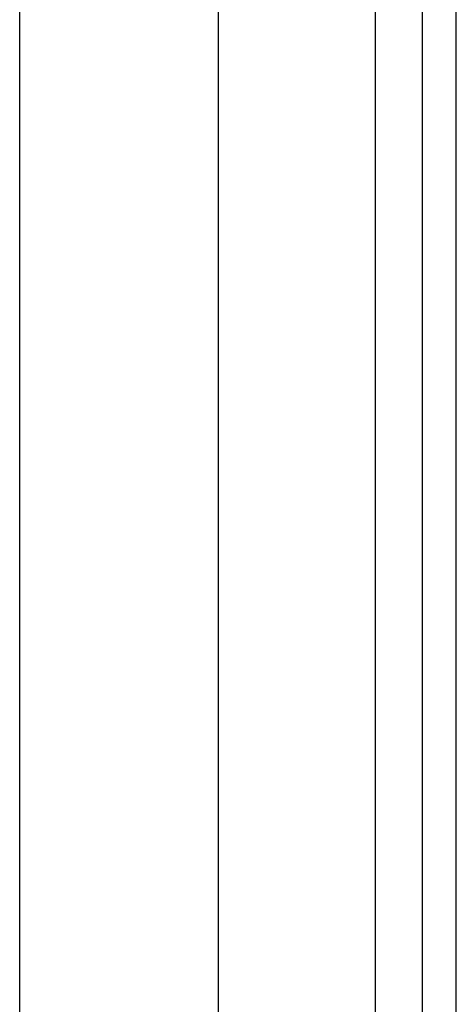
# Model space of a CAD drawing. Header units: inches. Extents: x 6 to 173, y 11 to 93.
# Tile 81 of 214: x 40.591 to 41.457, y 36.753 to 38.705. Entities that reach past the tile are written whole.
import ezdxf

# ---------------------------------------------------------------- set-up
doc = ezdxf.new("R2010")
doc.units = ezdxf.units.IN
doc.header["$MEASUREMENT"] = 0
doc.layers.add('Visible Edges(ANSI)', color=7, linetype='Continuous', lineweight=25)
doc.layers.add('Visible Tangent Edges(ANSI)', color=7, linetype='Continuous', lineweight=25)

msp = doc.modelspace()

# ---------------------------------------------------------------- linework, layer by layer
at = {"layer": 'Visible Edges(ANSI)'}
for p, q in [((40.5913, 33.6617), (40.5913, 49.4413)), ((40.985, 48.6272), (40.985, 34.4757)), ((41.3894, 48.2842), (41.3894, 34.8187)), ((41.4574, 34.8187), (41.4574, 48.2842))]:
    msp.add_line(p, q, dxfattribs=at)
at = {"layer": 'Visible Tangent Edges(ANSI)'}
msp.add_line((41.2964, 48.3556), (41.2964, 34.7474), dxfattribs=at)

doc.saveas('drawing.dxf')
